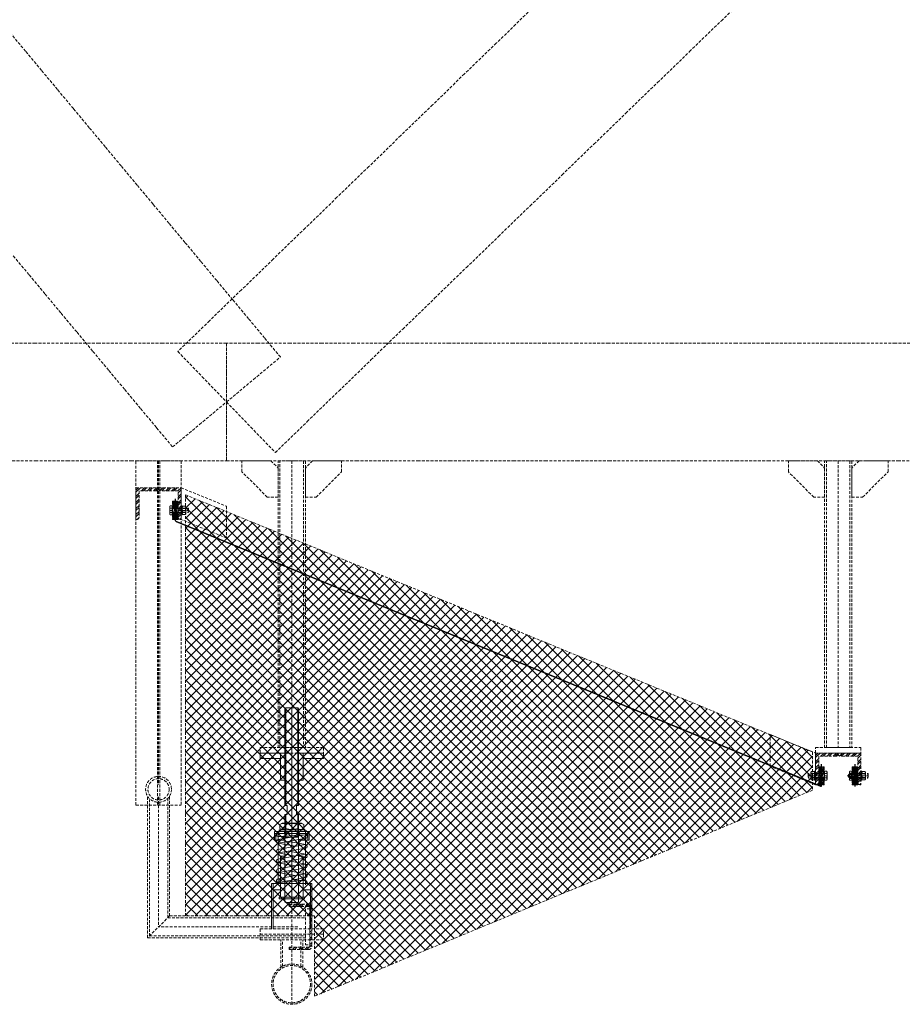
# Model space of a CAD drawing. Header units: millimetres. Extents: x -176817 to 571382, y -58489 to 156123.
# Tile 252 of 256: x 162704 to 164652, y 123086 to 125259. Entities that reach past the tile are written whole.
import ezdxf

# ---------------------------------------------------------------- set-up
doc = ezdxf.new("R2010")
doc.units = ezdxf.units.MM
doc.header["$LTSCALE"] = 0.2
for name, pattern in [('AM_ISO02W050', [7.5, 6, -1.5]), ('AM_ISO02W050x2', [3.75, 3, -0.75]), ('AM_ISO08W050', [18, 12, -1.5, 3, -1.5]), ('AM_ISO08W050x2', [9, 6, -0.75, 1.5, -0.75]), ('HIDDEN', [9.525, 6.35, -3.175])]:
    doc.linetypes.add(name, pattern=pattern)
for name, color, linetype, lineweight in [('-AAA Podkład', 252, 'Continuous', 13), ('AM_0N', 7, 'Continuous', 13), ('AM_3N', 6, 'AM_ISO02W050', 13), ('AM_4N', 3, 'Continuous', 13), ('AM_7N', 4, 'AM_ISO08W050', 13)]:
    doc.layers.add(name, color=color, linetype=linetype, lineweight=lineweight)

# ---------------------------------------------------------------- blocks, each defined once
blk = doc.blocks.new('*U1044')
at = {"layer": 'AM_0N'}
for p, q in [((164533.9, 123592.7, 0), (164534.5, 123593.3, 0)), ((164533.9, 123592.7, 0), (164533.9, 123587.9, 0)), ((164534.5, 123587.3, 0), (164534.5, 123593.3, 0)), ((164534.5, 123593.3, 0), (164548.6, 123593.3, 0)), ((164548.6, 123587.3, 0), (164548.6, 123593.3, 0)), ((164548.6, 123593.3, 0), (164549.2, 123592.7, 0)), ((164549.2, 123592.7, 0), (164550, 123592.7, 0)), ((164553.3, 123595.9, 0), (164550, 123592.7, 0)), ((164550, 123587.9, 0), (164550, 123592.7, 0)), ((164553.3, 123584.6, 0), (164553.3, 123595.9, 0)), ((164553.9, 123595.9, 0), (164553.3, 123595.9, 0)), ((164553.9, 123584.6, 0), (164553.9, 123595.9, 0)), ((164533.9, 123587.9, 0), (164534.5, 123587.3, 0)), ((164534.5, 123587.3, 0), (164548.6, 123587.3, 0)), ((164548.6, 123587.3, 0), (164549.2, 123587.9, 0)), ((164549.2, 123587.9, 0), (164550, 123587.9, 0)), ((164553.3, 123584.6, 0), (164550, 123587.9, 0)), ((164553.3, 123584.6, 0), (164553.9, 123584.6, 0))]:
    blk.add_line(p, q, dxfattribs=at)
at = {"layer": 'AM_3N', "linetype": 'AM_ISO02W050x2'}
for p, q in [((164553.9, 123593.7, 0), (164549.6, 123590.3, 0)), ((164550.5, 123589.6, 0), (164550.5, 123591, 0)), ((164550.5, 123591, 0), (164553.9, 123591, 0)), ((164553.9, 123586.9, 0), (164549.6, 123590.3, 0)), ((164550.5, 123589.6, 0), (164553.9, 123589.6, 0))]:
    blk.add_line(p, q, dxfattribs=at)
at = {"layer": 'AM_4N'}
for p, q in [((164548.6, 123592.7, 0), (164533.9, 123592.7, 0)), ((164549.2, 123592.7, 0), (164548.6, 123592.7, 0)), ((164548.6, 123587.9, 0), (164533.9, 123587.9, 0)), ((164549.2, 123587.9, 0), (164548.6, 123587.9, 0))]:
    blk.add_line(p, q, dxfattribs=at)
at = {"layer": 'AM_7N', "linetype": 'AM_ISO08W050x2'}
blk.add_line((164556.9, 123590.3, 0), (164530.9, 123590.3, 0), dxfattribs=at)
blk = doc.blocks.new('*U1045')
at = {"layer": 'AM_0N'}
for p, q in [((164540.3, 123596.3, 0), (164540.3, 123584.3, 0)), ((164541.9, 123596.3, 0), (164540.3, 123596.3, 0)), ((164541.9, 123584.3, 0), (164541.9, 123596.3, 0)), ((164540.3, 123584.3, 0), (164541.9, 123584.3, 0))]:
    blk.add_line(p, q, dxfattribs=at)
at = {"layer": 'AM_7N', "linetype": 'AM_ISO08W050x2'}
blk.add_line((164537.3, 123590.3, 0), (164544.9, 123590.3, 0), dxfattribs=at)
blk = doc.blocks.new('*U1046')
at = {"layer": 'AM_0N'}
for p, q in [((164535.9, 123596, 0), (164535.1, 123594.7, 0)), ((164535.1, 123585.8, 0), (164535.1, 123594.7, 0)), ((164539.5, 123596, 0), (164535.9, 123596, 0)), ((164539.5, 123593.2, 0), (164535.9, 123593.2, 0)), ((164539.5, 123596, 0), (164540.3, 123594.7, 0)), ((164540.3, 123585.8, 0), (164540.3, 123594.7, 0)), ((164535.9, 123584.5, 0), (164535.1, 123585.8, 0)), ((164539.5, 123587.4, 0), (164535.9, 123587.4, 0)), ((164539.5, 123584.5, 0), (164535.9, 123584.5, 0)), ((164539.5, 123584.5, 0), (164540.3, 123585.8, 0))]:
    blk.add_line(p, q, dxfattribs=at)
for centre, radius, start, end in [((164538, 123594.6, 0), 2.55, 154.4385, 214.4385), ((164545, 123590.3, 0), 9.54, 162.383, 197.617), ((164537.4, 123594.6, 0), 2.55, 325.5615, 25.5615), ((164530.5, 123590.3, 0), 9.54, 342.383, 17.617), ((164538, 123585.9, 0), 2.55, 145.5615, 205.5615), ((164537.4, 123585.9, 0), 2.55, 334.4385, 34.4385)]:
    blk.add_arc(centre, radius, start, end, dxfattribs=at)
at = {"layer": 'AM_7N', "linetype": 'AM_ISO08W050x2'}
blk.add_line((164543.3, 123590.3, 0), (164532.1, 123590.3, 0), dxfattribs=at)
blk = doc.blocks.new('*U1083')
at = {"layer": 'AM_0N'}
for p, q in [((-28, 230.6), (28, 230.6)), ((-28, 226.6), (-28, 230.6)), ((28, 226.6), (-28, 226.6)), ((28, 230.6), (28, 226.6))]:
    blk.add_line(p, q, dxfattribs=at)
at = {"layer": 'AM_7N', "linetype": 'AM_ISO08W050x2'}
blk.add_line((0, 233.6), (0, 223.6), dxfattribs=at)
blk = doc.blocks.new('*U1084')
at = {"layer": 'AM_0N'}
for p, q in [((33.8, 222.6), (-33, 222.6)), ((29.3, 219.8), (-30.7, 209)), ((-29.7, 215.9), (30.3, 219.9)), ((30, 219.9), (30.3, 219.9)), ((-30.7, 201.1), (7.4, 194.3)), ((29.3, 198.2), (-30.7, 187.4)), ((-2.7, 214.1), (-30.3, 215.9)), ((-29.3, 201.1), (30.7, 211.9)), ((30.7, 198.2), (-7.4, 205.1)), ((-30.7, 179.5), (7.4, 172.7)), ((29.3, 176.6), (-30.7, 165.8)), ((-29.3, 179.5), (30.7, 190.3)), ((30.7, 176.6), (-7.4, 183.5)), ((-30.7, 157.9), (7.4, 151.1)), ((29.3, 155), (-30.7, 144.2)), ((-29.3, 157.9), (30.7, 168.7)), ((30.7, 155), (-7.4, 161.9)), ((-30.7, 136.3), (7.4, 129.5)), ((29.3, 133.4), (-30.7, 122.6)), ((-29.3, 136.3), (30.7, 147.1)), ((30.7, 133.4), (-7.4, 140.3)), ((-33.8, 112), (33, 112)), ((29.7, 118.7), (-30.3, 114.7)), ((-30, 114.7), (-30.3, 114.7)), ((-29.3, 114.7), (30.7, 125.5)), ((2.7, 120.5), (30.3, 118.7))]:
    blk.add_line(p, q, dxfattribs=at)
for centre, start, end in [((-30, 219.9), 138.0181, 273.8226), ((30, 215.9), 280.2034, 100.2034), ((30, 223.9), 273.8226, 340.5288), ((-30, 205.1), 100.2034, 280.2034), ((30, 194.3), 280.2034, 100.2034), ((-30, 183.5), 100.2034, 280.2034), ((30, 172.7), 280.2034, 100.2034), ((-30, 161.9), 100.2034, 280.2034), ((30, 151.1), 280.2034, 100.2034), ((-30, 140.3), 100.2034, 280.2034), ((30, 129.5), 280.2034, 100.2034), ((-30, 118.7), 100.2034, 280.2034), ((-30, 110.7), 93.8226, 160.5288), ((30, 114.7), 318.0181, 93.8226)]:
    blk.add_arc(centre, 4, start, end, dxfattribs=at)
at = {"layer": 'AM_7N', "linetype": 'AM_ISO08W050x2'}
for p, q in [((-30, 109), (-30, 225.6)), ((0, 109), (0, 225.6)), ((30, 109), (30, 225.6))]:
    blk.add_line(p, q, dxfattribs=at)
blk = doc.blocks.new('*U1085')
at = {"layer": 'AM_0N'}
for p, q in [((-28, 82), (28, 82)), ((-28, 78), (-28, 82)), ((28, 78), (-28, 78)), ((28, 82), (28, 78))]:
    blk.add_line(p, q, dxfattribs=at)
at = {"layer": 'AM_7N', "linetype": 'AM_ISO08W050x2'}
blk.add_line((0, 85), (0, 75), dxfattribs=at)
blk = doc.blocks.new('*U1086')
at = {"layer": 'AM_0N'}
for p, q in [((-26.6, 242.6), (-21.4, 245.6)), ((-26.6, 242.6), (-26.6, 233.6)), ((21.3, 245.6), (-21.4, 245.6)), ((-13.3, 242.6), (-13.3, 233.6)), ((13.3, 242.6), (13.3, 233.6)), ((26.6, 242.6), (21.3, 245.6)), ((26.6, 242.6), (26.6, 233.6)), ((-26.6, 233.6), (-21.4, 230.6)), ((21.3, 230.6), (-21.4, 230.6)), ((26.6, 233.6), (21.3, 230.6))]:
    blk.add_line(p, q, dxfattribs=at)
for centre, radius, start, end in [((-19.9, 232.9), 11.7, 55.5615, 115.5615), ((0, 200.7), 43.9, 72.383, 107.617), ((19.9, 232.9), 11.7, 64.4385, 124.4385), ((-19.9, 243.3), 11.7, 244.4385, 304.4385), ((0, 275.4), 43.9, 252.383, 287.617), ((19.9, 243.3), 11.7, 235.5615, 295.5615)]:
    blk.add_arc(centre, radius, start, end, dxfattribs=at)
at = {"layer": 'AM_7N', "linetype": 'AM_ISO08W050x2'}
blk.add_line((0, 248.6), (0, 227.6), dxfattribs=at)
blk = doc.blocks.new('A$C09B41FFC')
at = {"layer": '-AAA Podkład', "color": 7}
for p, q in [((-13, 500), (-13, 284.6)), ((0, 500), (0, 70)), ((13, 500), (13, 284.6)), ((-13, 264.6), (-13, 214.6)), ((13, 264.6), (13, 214.6)), ((-16, 222.6), (-16, 226.6)), ((-15, 222.6), (15, 222.6)), ((16, 222.6), (16, 226.6)), ((-15, 214.6), (15, 214.6)), ((-16.2, 172.6), (-15, 172.6)), ((-15.2, 171.6), (-15, 171.6)), ((15, 172.6), (16.2, 172.6)), ((15, 171.6), (15.2, 171.6)), ((-16.2, 82), (-15, 82)), ((-16.2, 82), (-15, 82)), ((-15.2, 83), (-15, 83)), ((16.2, 82, 0), (15, 82, 0)), ((21.2, 82), (20, 82))]:
    blk.add_line(p, q, dxfattribs=at)
for points in [[(15, 284.6), (15, 498), (13, 500), (-13, 500), (-15, 498), (-15, 284.6)], [(-15, 264.6), (-10.5, 264.6), (-10.5, 284.6), (-15, 284.6)], [(15, 264.6), (10.5, 264.6), (10.5, 284.6), (15, 284.6)], [(-15, 264.6), (-15, 72), (-13, 70), (13, 70), (15, 72), (15, 264.6)], [(-15, 226.6), (-38.1, 226.6), (-38.1, 222.6), (-15, 222.6)], [(-15, 222.6), (-38.1, 222.6), (-38.1, 207.6), (-15, 207.6)], [(15, 226.6), (38.1, 226.6), (38.1, 222.6), (15, 222.6)], [(15, 222.6), (38.1, 222.6), (38.1, 207.6), (15, 207.6)], [(-25, 112), (-41.2, 112), (-41.2, 98), (-25, 98)], [(25, 98), (41.3, 98), (41.3, 112), (25, 112)]]:
    blk.add_lwpolyline(points, dxfattribs=at)
at = {"layer": '-AAA Podkład', "color": 7, "elevation": 0}
for points in [[(-25, 400), (-70, 400), (-70, 388), (-25, 388)], [(25, 388), (70, 388), (70, 400), (25, 400)], [(-44.4, 12), (-44.4, 112), (-41.2, 112), (-41.2, 12)], [(44.5, 12), (44.5, 112), (41.3, 112), (41.3, 12)]]:
    blk.add_lwpolyline(points, dxfattribs=at)
for points in [[(-25, 340), (-25, 400), (-14.2, 400), (-13.2, 399), (-13.2, 341), (-14.2, 340)], [(25, 340), (25, 400), (14.2, 400), (13.2, 399), (13.2, 341), (14.2, 340)]]:
    blk.add_lwpolyline(points, close=True, dxfattribs=at)
at = {"layer": '-AAA Podkład', "color": 7}
for points in [[(-38.1, 207.6), (-35.2, 207.6), (-35.2, 222.6), (-38.1, 222.6)], [(38.1, 207.6), (35.2, 207.6), (35.2, 222.6), (38.1, 222.6)], [(-25, 172.6), (-25, 82), (-16.2, 82), (-15.2, 83), (-15.2, 171.6), (-16.2, 172.6)], [(25, 172.6), (25, 82), (16.2, 82), (15.2, 83), (15.2, 171.6), (16.2, 172.6)]]:
    blk.add_lwpolyline(points, close=True, dxfattribs=at)
blk.add_circle((-30, 118.7), 4, dxfattribs=at)
for points in [[(-25, 112), (-25, 113), (-26, 112)], [(25, 112), (25, 113), (26, 112)]]:
    blk.add_solid(points, dxfattribs=at)
for name in ['*U1086', '*U1084', '*U1083', '*U1085']:
    blk.add_blockref(name, (0, 0), dxfattribs=at)

msp = doc.modelspace()

# ---------------------------------------------------------------- hatches: boundary and pattern name
at = {"layer": '-AAA Podkład', "linetype": 'HIDDEN', "ltscale": 5}
h = msp.add_hatch(dxfattribs=at)
h.set_pattern_fill('ANSI32', color=256)
h.set_pattern_definition([(45, (111651.147, 119679.813), (-6.7351921, 6.7351921), []), (45, (111655.638, 119679.813), (-6.7351921, 6.7351921), [])])
h.paths.add_polyline_path([(162960.9118, 124225.9538), (163010.9118, 124225.9538), (163010.9118, 124224.0424, -0.414213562), (163005.8232, 124218.9538), (162967.9118, 124218.9538), (162967.9118, 124161.0424, -0.414213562), (162962.8232, 124155.9538), (162960.9118, 124155.9538)])
h.paths.add_polyline_path([(163010.9118, 124224.0424), (163010.9118, 124225.9538), (163060.9118, 124225.9538), (163060.9118, 124155.9538), (163059.0004, 124155.9538, -0.414213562), (163053.9118, 124161.0424), (163053.9118, 124218.9538), (163016.0004, 124218.9538, -0.414213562)])
h = msp.add_hatch(dxfattribs=at)
h.set_pattern_fill('ANSI37', color=256, scale=5)
h.set_pattern_definition([(45, (139902.992, 305201.502), (-11.2253202, 11.2253202), []), (135, (139902.992, 305201.502), (-11.2253202, -11.2253202), [])])
h.paths.add_polyline_path([(163070.6462, 124210.3668), (164453.9975, 123642.8629), (164453.9975, 123558.251), (163355.2118, 123103.5892), (163355.2118, 123281.0701), (163070.6462, 123280.8616)])
h = msp.add_hatch(dxfattribs=at)
h.set_pattern_fill('ANSI31', color=256, scale=0.5, style=0)
h.set_pattern_definition([(45, (248500.7118, 145952.5983), (-1.122532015, 1.122532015), [])])
h.paths.add_polyline_path([(163045.9118, 124179.4538), (163045.9118, 124195.9538), (163041.9118, 124195.9538), (163041.9118, 124179.4538)])
h.paths.add_polyline_path([(163045.9118, 124155.9538), (163045.9118, 124172.4538), (163041.9118, 124172.4538), (163041.9118, 124169.9538), (163041.9118, 124155.9538)])
h = msp.add_hatch(dxfattribs=at)
h.set_pattern_fill('ANSI31', color=256, scale=0.5, angle=-90, style=0)
h.set_pattern_definition([(315, (248498.7118, 145903.2873), (1.122532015, 1.122532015), [])])
h.paths.add_polyline_path([(163049.9118, 124179.4538), (163051.1118, 124179.4538), (163053.9118, 124182.2538), (163053.9118, 124195.9538), (163049.9118, 124195.9538)])
h.paths.add_polyline_path([(163049.9118, 124155.9538), (163053.9118, 124155.9538), (163053.9118, 124169.6538), (163051.1118, 124172.4538), (163049.9118, 124172.4538)])
h = msp.add_hatch(dxfattribs=at)
h.set_pattern_fill('ANSI32', color=256)
h.set_pattern_definition([(45, (113151.147, 119094.125), (-6.7351921, 6.7351921), []), (45, (113155.638, 119094.125), (-6.7351921, 6.7351921), [])])
h.paths.add_polyline_path([(164460.9118, 123640.2658), (164510.9118, 123640.2658), (164510.9118, 123638.3544, -0.414213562), (164505.8232, 123633.2658), (164467.9118, 123633.2658), (164467.9118, 123575.3544, -0.414213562), (164462.8232, 123570.2658), (164460.9118, 123570.2658)])
h.paths.add_polyline_path([(164510.9118, 123638.3544), (164510.9118, 123640.2658), (164560.9118, 123640.2658), (164560.9118, 123570.2658), (164559.0004, 123570.2658, -0.414213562), (164553.9118, 123575.3544), (164553.9118, 123633.2658), (164516.0004, 123633.2658, -0.414213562)])
h = msp.add_hatch(dxfattribs=at)
h.set_pattern_fill('ANSI31', color=256, scale=0.5, style=0)
h.set_pattern_definition([(45, (121828.5225, 236666.1556), (-1.122532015, 1.122532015), [])])
h.paths.add_polyline_path([(164471.9118, 123593.7658), (164470.7118, 123593.7658), (164467.9118, 123596.5658), (164467.9118, 123610.2658), (164471.9118, 123610.2658)])
h.paths.add_polyline_path([(164471.9118, 123570.2658), (164467.9118, 123570.2658), (164467.9118, 123583.9658), (164470.7118, 123586.7658), (164471.9118, 123586.7658)])
h = msp.add_hatch(dxfattribs=at)
h.set_pattern_fill('ANSI31', color=256, scale=0.5, angle=90, style=0)
h.set_pattern_definition([(135, (121779.2115, 236668.1556), (-1.122532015, -1.122532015), [])])
h.paths.add_polyline_path([(164475.9118, 123593.7658), (164475.9118, 123610.2658), (164479.9118, 123610.2658), (164479.9118, 123593.7658)])
h.paths.add_polyline_path([(164475.9118, 123570.2658), (164475.9118, 123586.7658), (164479.9118, 123586.7658), (164479.9118, 123584.2658), (164479.9118, 123570.2658)])
h = msp.add_hatch(dxfattribs=at)
h.set_pattern_fill('ANSI31', color=256, scale=0.5, style=0)
h.set_pattern_definition([(45, (250000.7118, 145366.9103), (-1.122532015, 1.122532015), [])])
h.paths.add_polyline_path([(164545.9118, 123593.7658), (164545.9118, 123610.2658), (164541.9118, 123610.2658), (164541.9118, 123593.7658)])
h.paths.add_polyline_path([(164545.9118, 123570.2658), (164545.9118, 123586.7658), (164541.9118, 123586.7658), (164541.9118, 123584.2658), (164541.9118, 123570.2658)])
h = msp.add_hatch(dxfattribs=at)
h.set_pattern_fill('ANSI31', color=256, scale=0.5, angle=-90, style=0)
h.set_pattern_definition([(315, (249998.7118, 145317.5993), (1.122532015, 1.122532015), [])])
h.paths.add_polyline_path([(164549.9118, 123593.7658), (164551.1118, 123593.7658), (164553.9118, 123596.5658), (164553.9118, 123610.2658), (164549.9118, 123610.2658)])
h.paths.add_polyline_path([(164549.9118, 123570.2658), (164553.9118, 123570.2658), (164553.9118, 123583.9658), (164551.1118, 123586.7658), (164549.9118, 123586.7658)])
h = msp.add_hatch(dxfattribs=at)
h.set_pattern_fill('ANSI32', color=256)
h.set_pattern_definition([(45, (140456.364, 198272.398), (-6.7351921, 6.7351921), []), (45, (140460.854, 198272.398), (-6.7351921, 6.7351921), [])])
h.paths.add_polyline_path([(163348.9118, 123300.2116, 0.414213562), (163342.4118, 123306.7116), (163298.9118, 123306.7116), (163298.9118, 123301.7116), (163341.4118, 123301.7116, -0.414213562), (163344.9118, 123298.2116), (163344.9118, 123215.2116, -0.414213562), (163341.4118, 123211.7116), (163298.9118, 123211.7116), (163298.9118, 123206.7116), (163342.4118, 123206.7116, 0.414213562), (163348.9118, 123213.2116)])

# ---------------------------------------------------------------- linework, layer by layer
for p, q in [((163008.4118, 124285.2658, 0), (163008.4118, 123525.2658, 0)), ((163010.9118, 124285.2658, 0), (163010.9118, 123570.2656, 0)), ((163013.4118, 124285.2658, 0), (163013.4118, 123525.2658, 0)), ((163304.9375, 124285.2658, 0), (163304.9375, 123652.2658, 0)), ((163304.9375, 124285.2658, 0), (163304.9375, 123652.2658, 0)), ((164510.9118, 124285.2658), (164510.9118, 123652.2658, 0)), ((163041.9118, 124179.4538), (163045.9118, 124179.4538, 0)), ((163051.1118, 124179.4538), (163051.1118, 124172.4538)), ((163041.9118, 124172.4538), (163045.9118, 124172.4538, 0)), ((163304.9375, 123352.2658, 0), (163304.9375, 123628.2658, 0)), ((164470.7118, 123593.7658, 0), (164470.7118, 123586.7658, 0)), ((164479.9118, 123593.7658, 0), (164475.9118, 123593.7658, 0)), ((164541.9118, 123593.7658, 0), (164545.9118, 123593.7658, 0)), ((164551.1118, 123593.7658, 0), (164551.1118, 123586.7658, 0)), ((164479.9118, 123586.7658, 0), (164475.9118, 123586.7658, 0)), ((164541.9118, 123586.7658, 0), (164545.9118, 123586.7658, 0)), ((162986.7618, 123232.5616, 0), (162986.7618, 123545.1322, 0)), ((162990.7618, 123236.5616, 0), (162990.7618, 123540.1107, 0)), ((163010.9118, 123543.7658, 0), (163010.9118, 123256.7116, 0)), ((163031.0618, 123276.8616, 0), (163031.0618, 123540.1107, 0)), ((163035.0618, 123280.8616, 0), (163035.0618, 123545.1322, 0)), ((162960.9118, 123525.2658), (163060.9118, 123525.2658)), ((163304.9375, 123085.7864, 0), (163304.9375, 123340.2658, 0)), ((163035.0618, 123280.8616, 0), (162986.7618, 123232.5616, 0)), ((163031.0618, 123276.8616, 0), (163334.9118, 123276.8616, 0)), ((163035.0618, 123280.8616, 0), (163334.9118, 123280.8616, 0)), ((163318.2186, 123256.7116, 0), (163010.9118, 123256.7116, 0)), ((162986.7618, 123232.5616, 0), (163334.9118, 123232.5616, 0)), ((162990.7618, 123236.5616, 0), (163334.9118, 123236.5616, 0)), ((163280.7875, 123167.5537, 0), (163280.7875, 123228.2658, 0)), ((163284.7875, 123169.8568, 0), (163284.7875, 123228.2658, 0)), ((163325.0875, 123169.8568, 0), (163325.0875, 123228.2658, 0)), ((163329.0875, 123167.5537, 0), (163329.0875, 123228.2658, 0))]:
    msp.add_line(p, q, dxfattribs=at)
for points in [[(163826.5493, 125275.2585), (163756.2368, 125207.2023), (163685.9243, 125139.146), (163615.6118, 125071.0898), (163545.2993, 125003.0335), (163474.9868, 124934.9773), (163404.6743, 124866.921), (163334.3618, 124798.8648), (163264.0493, 124730.8085), (163193.7368, 124662.7523), (163123.4243, 124594.696), (163053.1118, 124526.6398), (163107.0118, 124470.9528), (163160.9118, 124415.2658), (163214.8119, 124359.5789), (163268.7119, 124303.8919), (163339.0244, 124371.9482), (163409.3369, 124440.0044), (163479.6494, 124508.0607), (163549.9619, 124576.1169), (163620.2744, 124644.1732), (163690.5869, 124712.2294), (163760.8994, 124780.2857), (163831.2119, 124848.3419), (163901.5244, 124916.3982), (163971.8369, 124984.4544), (164042.1494, 125052.5107), (164112.4619, 125120.5669), (164182.7744, 125188.6232), (164253.0869, 125256.6794), (164323.3994, 125324.7357)], [(163041.8556, 124316.0156), (163101.3837, 124365.6407), (163160.9118, 124415.2658), (163220.4399, 124464.891), (163279.968, 124514.5161), (163244.8118, 124556.688), (163209.6555, 124598.8599), (163174.4993, 124641.0317), (163139.343, 124683.2036), (163104.1868, 124725.3755), (163069.0305, 124767.5474), (163033.8743, 124809.7192), (162998.718, 124851.8911), (162963.5618, 124894.063), (162928.4055, 124936.2349), (162893.2493, 124978.4067), (162858.093, 125020.5786), (162822.9368, 125062.7505), (162787.7805, 125104.9224), (162752.6243, 125147.0942), (162717.468, 125189.2661), (162682.3118, 125231.438)], [(162690.2931, 124737.7343), (162725.4494, 124695.5624), (162760.6056, 124653.3906), (162795.7619, 124611.2187), (162830.9181, 124569.0468), (162866.0744, 124526.8749), (162901.2306, 124484.7031), (162936.3869, 124442.5312), (162971.5431, 124400.3593), (163006.6994, 124358.1874), (163041.8556, 124316.0156)], [(163160.9118, 124285.2658), (163160.9118, 124350.2658), (163160.9118, 124415.2658), (163160.9118, 124480.2658), (163160.9118, 124545.2658), (163090.5993, 124545.2658), (163020.2868, 124545.2658), (162949.9743, 124545.2658), (162879.6618, 124545.2658), (162809.3493, 124545.2658), (162739.0368, 124545.2658), (162668.7243, 124545.2658)], [(164707.7868, 124545.2658), (164637.4743, 124545.2658), (164567.1618, 124545.2658), (164496.8493, 124545.2658), (164426.5368, 124545.2658), (164356.2243, 124545.2658), (164285.9118, 124545.2658), (164215.5993, 124545.2658), (164145.2868, 124545.2658), (164074.9743, 124545.2658), (164004.6618, 124545.2658), (163934.3493, 124545.2658), (163864.0368, 124545.2658), (163793.7243, 124545.2658), (163723.4118, 124545.2658), (163653.0993, 124545.2658), (163582.7868, 124545.2658), (163512.4743, 124545.2658), (163442.1618, 124545.2658), (163371.8493, 124545.2658), (163301.5368, 124545.2658), (163231.2243, 124545.2658), (163160.9118, 124545.2658), (163160.9118, 124480.2658), (163160.9118, 124415.2658), (163160.9118, 124350.2658), (163160.9118, 124285.2658), (163226.2243, 124285.2658), (163301.5368, 124285.2658), (163376.8493, 124285.2658), (163447.1618, 124285.2658), (163512.4743, 124285.2658), (163582.7868, 124285.2658), (163653.0993, 124285.2658), (163723.4118, 124285.2658), (163793.7243, 124285.2658), (163864.0368, 124285.2658), (163934.3493, 124285.2658), (164004.6618, 124285.2658), (164074.9743, 124285.2658), (164145.2868, 124285.2658), (164215.5993, 124285.2658), (164285.9118, 124285.2658), (164356.2243, 124285.2658), (164421.5368, 124285.2658), (164491.8493, 124285.2658), (164572.1618, 124285.2658), (164642.4743, 124285.2658), (164707.7868, 124285.2658)], [(162668.7243, 124285.2658), (162739.0368, 124285.2658), (162809.3493, 124285.2658), (162879.6618, 124285.2658), (162949.9743, 124285.2658), (163020.2868, 124285.2658), (163090.5993, 124285.2658), (163160.9118, 124285.2658)], [(162960.9118, 123525.2658), (162960.9118, 124285.2658), (163060.9118, 124285.2658), (163060.9118, 123525.2658)], [(163060.9118, 124155.9538), (163060.9118, 124225.9538), (163160.9118, 124184.9538), (163160.9118, 124114.9538), (163060.9118, 124155.9538)], [(163053.9118, 124182.2538), (163051.1118, 124179.4538), (163049.9118, 124179.4538)], [(163053.9118, 124169.6538), (163051.1118, 124172.4538), (163049.9118, 124172.4538)]]:
    msp.add_lwpolyline(points, dxfattribs=at)
at = {"layer": '-AAA Podkład', "linetype": 'HIDDEN', "ltscale": 5, "elevation": 0}
for points in [[(163274.9375, 124205.2658), (163250.9375, 124205.2658), (163194.9375, 124261.2658), (163194.9375, 124285.2658), (163258.9375, 124285.2658), (163274.9375, 124269.2658)], [(163334.9375, 123652.2658), (163274.9375, 123652.2658), (163274.9375, 124285.2658), (163334.9375, 124285.2658)], [(163334.9375, 124205.2658), (163358.9375, 124205.2658), (163414.9375, 124261.2658), (163414.9375, 124285.2658), (163350.9375, 124285.2658), (163334.9375, 124269.2658)], [(164540.9118, 123652.2658), (164480.9118, 123652.2658), (164480.9118, 124285.2658), (164540.9118, 124285.2658)], [(163041.9118, 124195.9538), (163041.9118, 124155.9538), (163045.9118, 124155.9538), (163045.9118, 124195.9538)], [(163049.9118, 124195.9538), (163049.9118, 124155.9538), (163053.9118, 124155.9538), (163053.9118, 124195.9538)], [(163374.9375, 123640.2658), (163234.9375, 123640.2658), (163234.9375, 123652.2658), (163374.9375, 123652.2658)], [(164560.9118, 123640.2658), (164460.9118, 123640.2658), (164460.9118, 123652.2658), (164560.9118, 123652.2658)], [(164471.9118, 123610.2658), (164471.9118, 123570.2658), (164467.9118, 123570.2658), (164467.9118, 123610.2658)], [(164471.9118, 123610.2658), (164471.9118, 123570.2658), (164467.9118, 123570.2658), (164467.9118, 123610.2658)], [(164479.9118, 123610.2658), (164479.9118, 123570.2658), (164475.9118, 123570.2658), (164475.9118, 123610.2658)], [(164541.9118, 123610.2658), (164541.9118, 123570.2658), (164545.9118, 123570.2658), (164545.9118, 123610.2658)], [(164549.9118, 123610.2658), (164549.9118, 123570.2658), (164553.9118, 123570.2658), (164553.9118, 123610.2658)], [(164549.9118, 123610.2658), (164549.9118, 123570.2658), (164553.9118, 123570.2658), (164553.9118, 123610.2658)], [(163374.9375, 123252.2658), (163234.9375, 123252.2658), (163234.9375, 123240.2658), (163374.9375, 123240.2658)], [(163374.9375, 123228.2658), (163234.9375, 123228.2658), (163234.9375, 123240.2658), (163374.9375, 123240.2658)]]:
    msp.add_lwpolyline(points, close=True, dxfattribs=at)
for points in [[(163278.9375, 123652.2658), (163278.9375, 124285.2658)], [(163330.9375, 124285.2658), (163330.9375, 123652.2658)], [(164484.9118, 123652.2658), (164484.9118, 124285.2658)], [(164536.9118, 124285.2658), (164536.9118, 123652.2658)], [(163070.6462, 124210.3668), (164453.9975, 123642.8629), (164453.9975, 123558.251), (163355.2118, 123103.5892), (163355.2118, 123281.0701), (163070.6462, 123280.8616), (163070.6462, 124210.3668)], [(163046.4118, 124180.9538), (163045.4917, 124180.5479)], [(163046.4118, 124170.9538), (163045.4917, 124171.3598)], [(164360.9118, 123611.2658), (164360.9118, 123681.2658), (164460.9118, 123640.2658), (164460.9118, 123570.2658), (164360.9118, 123611.2658)], [(164467.9118, 123596.5658), (164470.7118, 123593.7658), (164471.9118, 123593.7658)], [(164475.4118, 123595.2658), (164476.332, 123594.8599)], [(164546.4118, 123595.2658), (164545.4917, 123594.8599)], [(164553.9118, 123596.5658), (164551.1118, 123593.7658), (164549.9118, 123593.7658)], [(164467.9118, 123583.9658), (164470.7118, 123586.7658), (164471.9118, 123586.7658)], [(164475.4118, 123585.2658), (164476.332, 123585.6718)], [(164546.4118, 123585.2658), (164545.4917, 123585.6718)], [(164553.9118, 123583.9658), (164551.1118, 123586.7658), (164549.9118, 123586.7658)]]:
    msp.add_lwpolyline(points, dxfattribs=at)
at = {"layer": '-AAA Podkład', "linetype": 'HIDDEN', "ltscale": 5}
for points in [[(164480.9118, 124205.2658), (164456.9118, 124205.2658), (164400.9118, 124261.2658), (164400.9118, 124285.2658), (164464.9118, 124285.2658), (164480.9118, 124269.2658)], [(164540.9118, 124205.2658), (164564.9118, 124205.2658), (164620.9118, 124261.2658), (164620.9118, 124285.2658), (164556.9118, 124285.2658), (164540.9118, 124269.2658)], [(163049.9118, 124195.9538), (163049.9118, 124155.9538), (163053.9118, 124155.9538), (163053.9118, 124195.9538)], [(163334.9118, 123216.7116), (163344.9118, 123216.7116), (163344.9118, 123296.7116), (163334.9118, 123296.7116)]]:
    msp.add_lwpolyline(points, close=True, dxfattribs=at)
at = {"layer": '-AAA Podkład', "linetype": 'HIDDEN', "ltscale": 5, "elevation": 0}
for points in [[(162960.9118, 124225.9538), (163010.9118, 124225.9538), (163010.9118, 124224.0424, -0.414213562), (163005.8232, 124218.9538), (162967.9118, 124218.9538), (162967.9118, 124161.0424, -0.414213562), (162962.8232, 124155.9538), (162960.9118, 124155.9538)], [(163010.9118, 124224.0424), (163010.9118, 124225.9538), (163060.9118, 124225.9538), (163060.9118, 124155.9538), (163059.0004, 124155.9538, -0.414213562), (163053.9118, 124161.0424), (163053.9118, 124218.9538), (163016.0004, 124218.9538, -0.414213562)], [(164460.9118, 123640.2658), (164510.9118, 123640.2658), (164510.9118, 123638.3544, -0.414213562), (164505.8232, 123633.2658), (164467.9118, 123633.2658), (164467.9118, 123575.3544, -0.414213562), (164462.8232, 123570.2658), (164460.9118, 123570.2658)], [(164510.9118, 123638.3544), (164510.9118, 123640.2658), (164560.9118, 123640.2658), (164560.9118, 123570.2658), (164559.0004, 123570.2658, -0.414213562), (164553.9118, 123575.3544), (164553.9118, 123633.2658), (164516.0004, 123633.2658, -0.414213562)]]:
    msp.add_lwpolyline(points, format="xyb", close=True, dxfattribs=at)
at = {"layer": '-AAA Podkład', "linetype": 'HIDDEN', "ltscale": 5, "const_width": 3, "elevation": 0}
for points in [[(163047.9118, 124202.1793), (163047.9118, 124152.1793)], [(163047.9118, 124152.1793), (164473.9118, 123566.4913)], [(164473.9118, 123566.4913), (164473.9118, 123616.4913)], [(164547.9118, 123616.4913), (164547.9118, 123566.4913)]]:
    msp.add_lwpolyline(points, dxfattribs=at)
at = {"layer": '-AAA Podkład', "linetype": 'HIDDEN', "ltscale": 5, "extrusion": (0.866025, -0.5, 0)}
for points, elevation in [([(189066.169, 0), (189064.6477, 0)], 79100.668), ([(189079.5486, 0), (189077.3085, 0)], 79124.9971), ([(189066.6244, 0), (189068.8645, 0)], 79139.5717), ([(189266.1279, 0), (189263.8878, 0)], 80619.538), ([(189308.9483, 0), (189307.427, 0)], 80692.5502), ([(189322.3279, 0), (189320.0878, 0)], 80716.8793), ([(189253.2037, 0), (189255.4438, 0)], 80634.1126), ([(189266.5832, 0), (189268.1046, 0)], 80658.4417), ([(189309.4037, 0), (189311.6438, 0)], 80731.4539)]:
    msp.add_lwpolyline(points, dxfattribs=dict(at, elevation=elevation))
at = {"layer": '-AAA Podkład', "linetype": 'HIDDEN', "ltscale": 5, "extrusion": (1, 0, 0)}
for points, elevation in [([(124167.4538, 0), (124184.4538, 0)], 163035.5118), ([(124185.7713, 0), (124183.6538, 0)], 163041.3118), ([(124183.6538, 0), (124168.2538, 0)], 163041.3118), ([(124180.5479, 0), (124183.6538, 0)], 163041.9118), ([(124171.3598, 0), (124180.5479, 0)], 163041.9118), ([(124180.9538, 0), (124170.9538, 0)], 163046.4118), ([(124165.9538, 0), (124185.9538, 0)], 163060.9118), ([(124185.9538, 0), (124165.9538, 0)], 163062.9118), ([(124168.6538, 0), (124183.2538, 0)], 163062.9118), ([(124168.6538, 0), (124183.2538, 0)], 163071.3118), ([(124180.9538, 0), (124170.9538, 0)], 163075.9917), ([(124180.0337, 0), (124171.874, 0)], 163076.9118), ([(124168.2538, 0), (124166.1363, 0)], 163041.3118), ([(124168.2538, 0), (124171.3598, 0)], 163041.9118), ([(123594.3456, 0), (123586.186, 0)], 164444.9118), ([(123595.2658, 0), (123585.2658, 0)], 164445.832), ([(123582.9658, 0), (123597.5658, 0)], 164450.5118), ([(123600.2658, 0), (123580.2658, 0)], 164458.9118), ([(123582.9658, 0), (123597.5658, 0)], 164458.9118), ([(123580.2658, 0), (123600.2658, 0)], 164460.9118), ([(123595.2658, 0), (123585.2658, 0)], 164475.4118), ([(123594.8599, 0), (123597.9658, 0)], 164479.9118), ([(123585.6718, 0), (123594.8599, 0)], 164479.9118), ([(123600.0833, 0), (123597.9658, 0)], 164480.5118), ([(123597.9658, 0), (123582.5658, 0)], 164480.5118), ([(123581.7658, 0), (123598.7658, 0)], 164486.3118), ([(123581.7658, 0), (123598.7658, 0)], 164535.5118), ([(123600.0833, 0), (123597.9658, 0)], 164541.3118), ([(123597.9658, 0), (123582.5658, 0)], 164541.3118), ([(123594.8599, 0), (123597.9658, 0)], 164541.9118), ([(123585.6718, 0), (123594.8599, 0)], 164541.9118), ([(123595.2658, 0), (123585.2658, 0)], 164546.4118), ([(123580.2658, 0), (123600.2658, 0)], 164560.9118), ([(123600.2658, 0), (123580.2658, 0)], 164562.9118), ([(123582.9658, 0), (123597.5658, 0)], 164562.9118), ([(123582.9658, 0), (123597.5658, 0)], 164571.3118), ([(123595.2658, 0), (123585.2658, 0)], 164575.9917), ([(123594.3456, 0), (123586.186, 0)], 164576.9118), ([(123582.5658, 0), (123585.6718, 0)], 164479.9118), ([(123582.5658, 0), (123580.4483, 0)], 164480.5118), ([(123582.5658, 0), (123580.4483, 0)], 164541.3118), ([(123582.5658, 0), (123585.6718, 0)], 164541.9118)]:
    msp.add_lwpolyline(points, dxfattribs=dict(at, elevation=elevation))
at = {"layer": '-AAA Podkład', "linetype": 'HIDDEN', "ltscale": 5, "extrusion": (0, 1, 0)}
for points, elevation in [([(-163036.2725, 0), (-163041.3118, 0)], 124185.7713), ([(-163036.2725, 0), (-163041.3118, 0)], 124180.8639), ([(-163041.3118, 0), (-163041.9118, 0)], 124183.6538), ([(-163041.9118, 0), (-163045.4917, 0)], 124180.5479), ([(-163046.4118, 0), (-163075.9917, 0)], 124180.9538), ([(-163046.4118, 0), (-163076.9118, 0)], 124180.0337), ([(-163060.9118, 0), (-163062.9118, 0)], 124185.9538), ([(-163064.0319, 0), (-163070.1918, 0)], 124185.1938), ([(-163064.0319, 0), (-163070.1918, 0)], 124180.5738), ([(-163035.4118, 0), (-163077.0118, 0)], 124175.9538), ([(-163036.2725, 0), (-163041.3118, 0)], 124171.0438), ([(-163036.2725, 0), (-163041.3118, 0)], 124166.1363), ([(-163041.3118, 0), (-163041.9118, 0)], 124168.2538), ([(-163041.9118, 0), (-163045.4917, 0)], 124171.3598), ([(-163046.4118, 0), (-163076.9118, 0)], 124171.874), ([(-163046.4118, 0), (-163075.9917, 0)], 124170.9538), ([(-163060.8118, 0), (-163063.0118, 0)], 124175.9538), ([(-163062.9118, 0), (-163060.9118, 0)], 124165.9538), ([(-163062.8118, 0), (-163071.4118, 0)], 124175.9538), ([(-163064.0319, 0), (-163070.1918, 0)], 124171.3338), ([(-163064.0319, 0), (-163070.1918, 0)], 124166.7138), ([(-164475.4118, 0), (-164444.9118, 0)], 123594.3456), ([(-164475.4118, 0), (-164445.832, 0)], 123595.2658), ([(-164457.7918, 0), (-164451.6319, 0)], 123599.5058), ([(-164457.7918, 0), (-164451.6319, 0)], 123594.8858), ([(-164460.9118, 0), (-164458.9118, 0)], 123600.2658), ([(-164479.9118, 0), (-164476.332, 0)], 123594.8599), ([(-164480.5118, 0), (-164479.9118, 0)], 123597.9658), ([(-164485.5512, 0), (-164480.5118, 0)], 123600.0833), ([(-164485.5512, 0), (-164480.5118, 0)], 123595.1758), ([(-164536.2725, 0), (-164541.3118, 0)], 123600.0833), ([(-164536.2725, 0), (-164541.3118, 0)], 123595.1758), ([(-164541.3118, 0), (-164541.9118, 0)], 123597.9658), ([(-164541.9118, 0), (-164545.4917, 0)], 123594.8599), ([(-164546.4118, 0), (-164575.9917, 0)], 123595.2658), ([(-164546.4118, 0), (-164576.9118, 0)], 123594.3456), ([(-164560.9118, 0), (-164562.9118, 0)], 123600.2658), ([(-164564.0319, 0), (-164570.1918, 0)], 123599.5058), ([(-164564.0319, 0), (-164570.1918, 0)], 123594.8858), ([(-164486.4118, 0), (-164444.8118, 0)], 123590.2658), ([(-164475.4118, 0), (-164444.9118, 0)], 123586.186), ([(-164475.4118, 0), (-164445.832, 0)], 123585.2658), ([(-164459.0118, 0), (-164450.4118, 0)], 123590.2658), ([(-164457.7918, 0), (-164451.6319, 0)], 123585.6458), ([(-164457.7918, 0), (-164451.6319, 0)], 123581.0258), ([(-164461.0118, 0), (-164458.8118, 0)], 123590.2658), ([(-164458.9118, 0), (-164460.9118, 0)], 123580.2658), ([(-164479.9118, 0), (-164476.332, 0)], 123585.6718), ([(-164480.5118, 0), (-164479.9118, 0)], 123582.5658), ([(-164485.5512, 0), (-164480.5118, 0)], 123585.3558), ([(-164485.5512, 0), (-164480.5118, 0)], 123580.4483), ([(-164535.4118, 0), (-164577.0118, 0)], 123590.2658), ([(-164536.2725, 0), (-164541.3118, 0)], 123585.3558), ([(-164536.2725, 0), (-164541.3118, 0)], 123580.4483), ([(-164541.3118, 0), (-164541.9118, 0)], 123582.5658), ([(-164541.9118, 0), (-164545.4917, 0)], 123585.6718), ([(-164546.4118, 0), (-164576.9118, 0)], 123586.186), ([(-164546.4118, 0), (-164575.9917, 0)], 123585.2658), ([(-164560.8118, 0), (-164563.0118, 0)], 123590.2658), ([(-164562.9118, 0), (-164560.9118, 0)], 123580.2658), ([(-164562.8118, 0), (-164571.4118, 0)], 123590.2658), ([(-164564.0319, 0), (-164570.1918, 0)], 123585.6458), ([(-164564.0319, 0), (-164570.1918, 0)], 123581.0258)]:
    msp.add_lwpolyline(points, dxfattribs=dict(at, elevation=elevation))
at = {"layer": '-AAA Podkład', "linetype": 'HIDDEN', "ltscale": 5, "extrusion": (-0.487829, -0.872939, 0)}
for points, elevation in [([(81751.0643, 0), (81750.0102, 0)], -187940.354), ([(83346.1888, 0), (83345.1347, 0)], -188160.8268), ([(83288.1906, 0), (83289.2448, 0)], -188119.068)]:
    msp.add_lwpolyline(points, dxfattribs=dict(at, elevation=elevation))
at = {"layer": '-AAA Podkład', "linetype": 'HIDDEN', "ltscale": 5, "extrusion": (0.866025, 0.5, 0)}
for points, elevation in [([(26012.4368, 0), (26010.1966, 0)], 203315.5256), ([(26012.8921, 0), (26014.4134, 0)], 203276.6219), ([(25999.5126, 0), (26001.7527, 0)], 203300.951), ([(24811.4161, 0), (24809.1759, 0)], 204224.3784), ([(24798.0365, 0), (24796.5152, 0)], 204248.7075), ([(24755.2161, 0), (24752.9759, 0)], 204321.7197), ([(24798.4918, 0), (24800.732, 0)], 204209.8038), ([(24755.6714, 0), (24757.1927, 0)], 204282.816), ([(24742.2918, 0), (24744.532, 0)], 204307.1451)]:
    msp.add_lwpolyline(points, dxfattribs=dict(at, elevation=elevation))
at = {"layer": '-AAA Podkład', "linetype": 'HIDDEN', "ltscale": 5, "extrusion": (-0.707107, -0.707107, 0)}
for points, elevation in [([(27504.2463, 0), (27502.945, 0)], -203121.3341), ([(28979.0505, 0), (28977.7491, 0)], -203767.8503), ([(28892.7834, 0), (28891.4821, 0)], -203668.7425)]:
    msp.add_lwpolyline(points, dxfattribs=dict(at, elevation=elevation))
at = {"layer": '-AAA Podkład', "linetype": 'HIDDEN', "ltscale": 5, "extrusion": (0.487829, -0.872939, 0)}
for points, elevation in [([(202904.235, 0), (202903.1809, 0)], -28855.8159), ([(203869.9306, 0), (203870.9847, 0)], -27654.5615), ([(203927.9288, 0), (203926.8747, 0)], -27612.8028)]:
    msp.add_lwpolyline(points, dxfattribs=dict(at, elevation=elevation))
at = {"layer": '-AAA Podkład', "linetype": 'HIDDEN', "ltscale": 5, "extrusion": (0.707107, -0.707107, 0)}
for points, elevation in [([(203114.263, 0), (203115.5644, 0)], 27510.0161), ([(203674.5122, 0), (203675.8135, 0)], 28885.7124), ([(203760.7792, 0), (203762.0806, 0)], 28984.8202)]:
    msp.add_lwpolyline(points, dxfattribs=dict(at, elevation=elevation))
at = {"layer": '-AAA Podkład', "linetype": 'HIDDEN', "ltscale": 5}
msp.add_lwpolyline([(163298.9118, 123301.7116), (163298.9118, 123306.7116), (163342.4118, 123306.7116, -0.414213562), (163348.9118, 123300.2116), (163348.9118, 123213.2116, -0.414213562), (163342.4118, 123206.7116), (163298.9118, 123206.7116), (163298.9118, 123211.7116), (163341.4118, 123211.7116, 0.414213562), (163344.9118, 123215.2116), (163344.9118, 123298.2116, 0.414213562), (163341.4118, 123301.7116)], format="xyb", close=True, dxfattribs=at)
for centre, radius in [((163010.9118, 123560.2658, 0), 28.5), ((163010.9118, 123560.2658, 0), 23.5), ((163304.9375, 123130.2364, 0), 44.45), ((163304.9375, 123130.2364, 0), 41.25)]:
    msp.add_circle(centre, radius, dxfattribs=at)
at = {"layer": '-AAA Podkład', "linetype": 'HIDDEN', "ltscale": 5, "extrusion": (0, 0, -1)}
for centre, radius, start, end in [((-163051.7392, 124175.9538, 0), 16.2273, 342.387526, 17.612474), ((-163039.8498, 124183.3176, 0), 4.338, 325.5531276, 25.5531276), ((-163078.581, 124175.9538, 0), 15.265, 342.3830312, 17.6169688), ((-163067.4007, 124182.8838, 0), 4.0847, 325.5615306, 25.5615306), ((-163066.823, 124182.8838, 0), 4.0847, 154.4384694, 214.4384694), ((-163055.6426, 124175.9538, 0), 15.265, 162.3830312, 197.6169688), ((-163039.8498, 124168.5901, 0), 4.338, 334.4468724, 34.4468724), ((-163067.4007, 124169.0238, 0), 4.0847, 334.4384694, 34.4384694), ((-163066.823, 124169.0238, 0), 4.0847, 145.5615306, 205.5615306), ((-164551.7392, 123590.2658, 0), 16.2273, 342.387526, 17.612474), ((-164539.8498, 123597.6296, 0), 4.338, 325.5531276, 25.5531276), ((-164578.581, 123590.2658, 0), 15.265, 342.3830312, 17.6169688), ((-164567.4007, 123597.1958, 0), 4.0847, 325.5615306, 25.5615306), ((-164566.823, 123597.1958, 0), 4.0847, 154.4384694, 214.4384694), ((-164555.6426, 123590.2658, 0), 15.265, 162.3830312, 197.6169688), ((-164539.8498, 123582.9021, 0), 4.338, 334.4468724, 34.4468724), ((-164567.4007, 123583.3358, 0), 4.0847, 334.4384694, 34.4384694), ((-164566.823, 123583.3358, 0), 4.0847, 145.5615306, 205.5615306)]:
    msp.add_arc(centre, radius, start, end, dxfattribs=at)
at = {"layer": '-AAA Podkład', "linetype": 'HIDDEN', "ltscale": 5}
for centre, radius, start, end in [((164455.0007, 123597.1958, 0), 4.0847, 154.4384694, 214.4384694), ((164466.181, 123590.2658, 0), 15.265, 162.3830312, 197.6169688), ((164454.423, 123597.1958, 0), 4.0847, 325.5615306, 25.5615306), ((164443.2426, 123590.2658, 0), 15.265, 342.3830312, 17.6169688), ((164481.9739, 123597.6296, 0), 4.338, 325.5531276, 25.5531276), ((164470.0845, 123590.2658, 0), 16.2273, 342.387526, 17.612474), ((164455.0007, 123583.3358, 0), 4.0847, 145.5615306, 205.5615306), ((164454.423, 123583.3358, 0), 4.0847, 334.4384694, 34.4384694), ((164481.9739, 123582.9021, 0), 4.338, 334.4468724, 34.4468724)]:
    msp.add_arc(centre, radius, start, end, dxfattribs=at)

# ---------------------------------------------------------------- block references
msp.add_blockref('A$C09B41FFC', (163304.9375, 123240.2658, 0), dxfattribs=at)
at = {"layer": '-AAA Podkład'}
for name in ['*U1044', '*U1046', '*U1045']:
    msp.add_blockref(name, (0, 0), dxfattribs=at)

doc.saveas('drawing.dxf')
